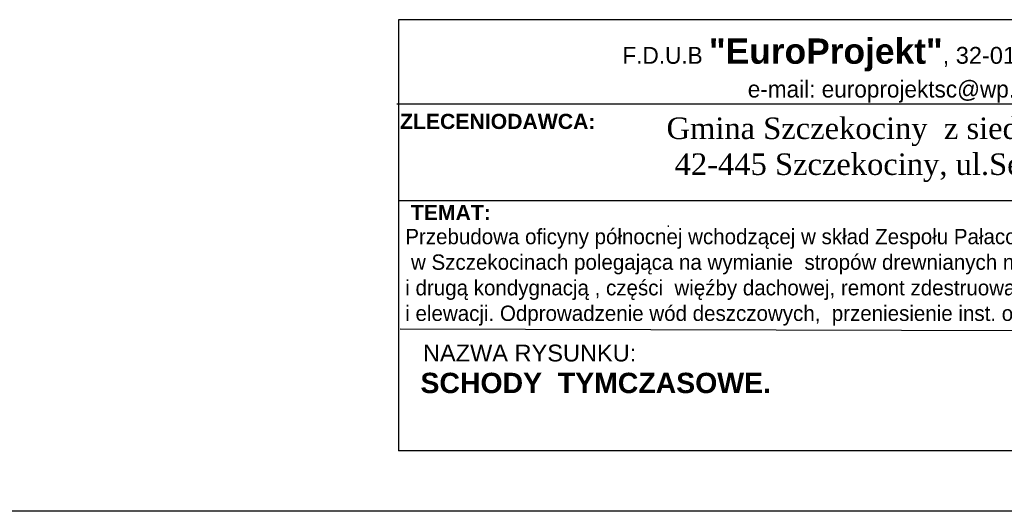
# Model space of a CAD drawing. Header units: millimetres. Extents: x 5545 to 136433, y -146986 to -36607.
# Tile 73 of 159: x 47063 to 47704, y -56724 to -56403. Entities that reach past the tile are written whole.
import ezdxf

# ---------------------------------------------------------------- set-up
doc = ezdxf.new("R2010")
doc.units = ezdxf.units.MM
doc.header["$LTSCALE"] = 8
doc.linetypes.add('2', pattern=[0.25, 0.15, -0.1])
doc.layers.add('Arc_opisy', color=18, linetype='Continuous')
doc.layers.add('WYMIARY', color=9, linetype='Continuous')
doc.layers.add('cienk.', color=161, linetype='Continuous', lineweight=15)

# ---------------------------------------------------------------- blocks, each defined once
blk = doc.blocks.new('G$C8791D743')
at = {"layer": 'WYMIARY', "color": 250, "insert": (0, 63.51), "char_height": 10, "width": 667.873, "attachment_point": 1}
blk.add_mtext('Przebudowa oficyny północnej wchodzącej w skład Zespołu Pałacowo-Parkowego\\P w Szczekocinach polegająca na wymianie  stropów drewnianych nad pierwszą \\Pi drugą kondygnacją , części  więźby dachowej, remont zdestruowanych murów \\Pi elewacji. Odprowadzenie wód deszczowych,  przeniesienie inst. odgromowej.', dxfattribs=at)
blk = doc.blocks.new('G$CFE15A647')
at = {"layer": 'Arc_opisy', "linetype": '2', "lineweight": 25, "ltscale": 0.1}
blk.add_blockref('G$C8791D743', (0, 0), dxfattribs=at)

msp = doc.modelspace()

# ---------------------------------------------------------------- linework, layer by layer
at = {"layer": 'Arc_opisy', "color": 170, "lineweight": 25, "ltscale": 0.1}
msp.add_line((48212.981, -56723.9), (45212.357, -56723.9), dxfattribs=at)
at = {"layer": 'WYMIARY', "color": 250}
for p, q in [((47309.416, -56403.455), (47309.416, -56684.567)), ((48124.256, -56403.455), (47309.416, -56403.455)), ((47308.478, -56458.402), (48124.545, -56458.402)), ((47309.467, -56521.247), (47833.651, -56521.247)), ((47310.679, -56604.889), (47835.998, -56606.446)), ((48124.256, -56684.567), (47309.416, -56684.567))]:
    msp.add_line(p, q, dxfattribs=at)

# ---------------------------------------------------------------- block references
at = {"layer": 'Arc_opisy', "linetype": '2', "lineweight": 25, "ltscale": 0.1}
msp.add_blockref('G$CFE15A647', (47313.938, -56603.316), dxfattribs=at)

# ---------------------------------------------------------------- texts
at = {"layer": 'cienk.', "color": 250, "insert": (47323.823, -56633.59), "char_height": 13.26, "width": 719.98613, "attachment_point": 1}
msp.add_mtext('{\\fArial|b1|i0|c238|p34;SCHODY  TYMCZASOWE. \\P\\pxt47;\\P}', dxfattribs=at)
at = {"layer": 'WYMIARY', "color": 250, "insert": (47455.487, -56415.705), "char_height": 10.99113, "attachment_point": 1}
msp.add_mtext('F.D.U.B {\\fArial|b1|i0|c238|p34;\\H1.5x;"EuroProjekt"\\fArial|b0|i0|c238|p34;\\H0.6667x;, 32-014 Brzezie 407 k/Krakowa    \\P}                    e-mail: europrojektsc@wp.pl  lub  tel.kom. 508-315-015', dxfattribs=at)
at = {"layer": 'WYMIARY', "color": 250, "attachment_point": 1}
for s, insert, char_height, width in [('{\\fArial|b1|i0|c238|p34;ZLECENIODAWCA:\\fArial|b0|i0|c238|p34; }', (47310.469, -56464.797), 9.89202, 727.67875), ('{\\fTimes New Roman|b0|i0|c238|p18;\\H2.132764x;Gmina Szczekociny  z siedzibą:\\P 42-445 Szczekociny, ul.Senatorska 2\\H1.111111x;\\P\\fTimes New Roman|b1|i0|c238|p18;\\H0.382118x;\\C1;\\P\\H0.8125x;\\C250;\\P}.', (47484.196, -56467.203), 6.58301, 369.19993), ('{\\fArial|b1|i0|c238|p34;TEMAT:} ', (47317.525, -56524.213), 9.89202, 527.57424), ('{\\fArial|b0|i0|c238|p34;NAZWA RYSUNKU:    \\P                                 }', (47325.445, -56615.233), 10.99113, 407.77092)]:
    msp.add_mtext(s, dxfattribs=dict(at, insert=insert, char_height=char_height, width=width))

doc.saveas('drawing.dxf')
